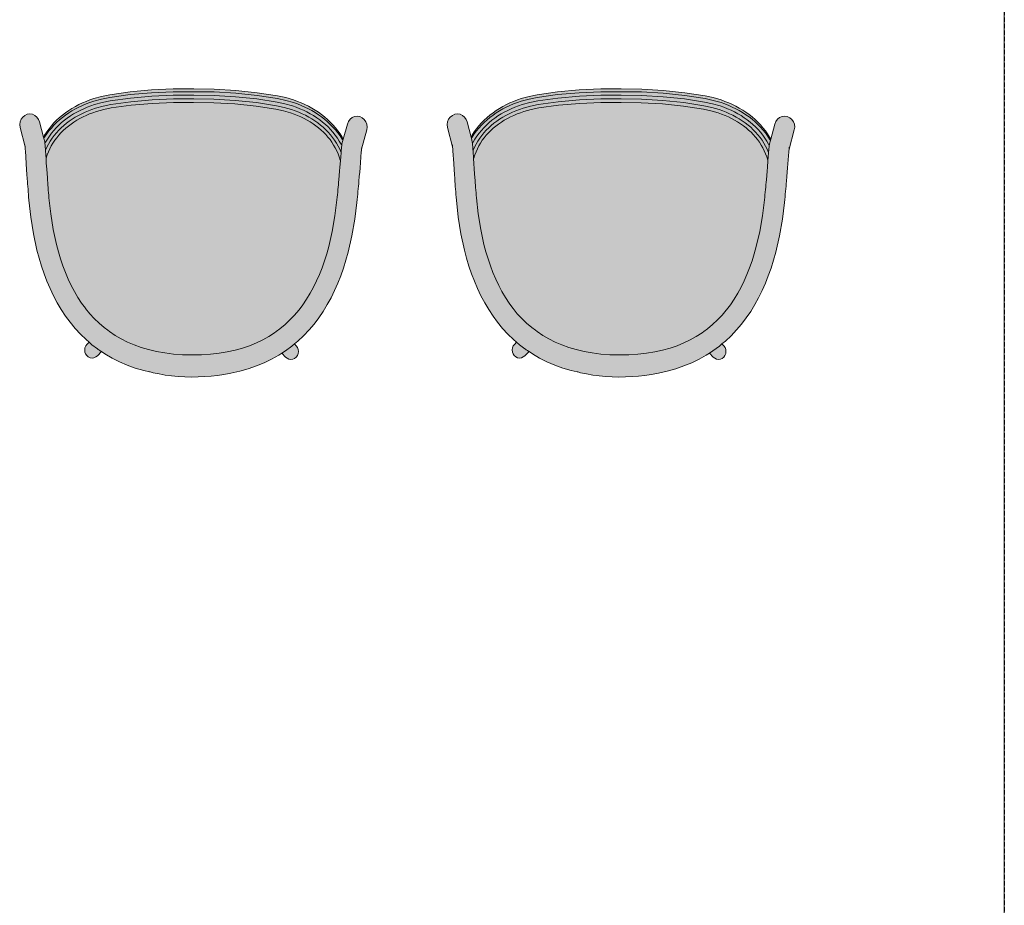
# Model space of a CAD drawing. Header units: millimetres. Extents: x 31882 to 271790, y -35693 to 24917.
# Tile 224 of 256: x 94495 to 95974, y 7569 to 8900. Entities that reach past the tile are written whole.
import ezdxf

# ---------------------------------------------------------------- set-up
doc = ezdxf.new("R2010")
doc.units = ezdxf.units.MM
doc.header["$MEASUREMENT"] = 0
doc.linetypes.add('DASHED', pattern=[19.05, 12.7, -6.35])
for name, color, linetype, lineweight in [('02_Elevation 00', 8, 'Continuous', 9), ('08_Hatch', 140, 'Continuous', 9), ('@00 Furniture', 14, 'Continuous', 15)]:
    doc.layers.add(name, color=color, linetype=linetype, lineweight=lineweight)

# ---------------------------------------------------------------- blocks, each defined once
blk = doc.blocks.new('bar chair')
at = {"layer": '08_Hatch', "true_color": 0xffffff}
h = blk.add_hatch(color=7, dxfattribs=at)
h.dxf.hatch_style = 1
h.paths.add_polyline_path([(9242.5, 11904.1), (9232.4, 11900.3), (9222.5, 11896.1), (9213, 11891.6), (9203.8, 11886.7), (9195, 11881.5), (9186.5, 11875.9), (9178.4, 11869.9), (9170.7, 11863.6), (9163.4, 11856.8), (9156.4, 11849.6), (9149.9, 11842), (9145.7, 11836.5), (9143.8, 11834), (9138.1, 11825.5), (9132.9, 11816.4), (9128.1, 11806.9), (9123.8, 11796.9), (9120, 11786.3), (9116.7, 11775.2), (9114, 11763.4), (9111.8, 11751.1), (9110.1, 11738.1), (9109.1, 11724.6), (9108.7, 11710.3), (9108.9, 11696.1), (9109.7, 11682.5), (9111.2, 11669.5), (9113.2, 11657.2), (9115.8, 11645.4), (9119, 11634.2), (9122.6, 11623.6), (9126.8, 11613.5), (9131.4, 11603.9), (9136.5, 11594.8), (9142.1, 11586.2), (9143.9, 11583.7), (9148.1, 11578.1), (9154.5, 11570.4), (9161.3, 11563.1), (9168.6, 11556.2), (9176.2, 11549.8), (9176.7, 11549.4), (9184.2, 11543.7), (9192.6, 11538), (9201.4, 11532.6), (9210.5, 11527.6), (9219.9, 11523), (9229.7, 11518.7), (9239.8, 11514.7), (9250.2, 11511), (9260.8, 11507.7), (9271.6, 11504.7), (9294.3, 11499.5), (9317.6, 11495.4), (9341.8, 11492.4), (9345.5, 11492.1), (9349.4, 11491.7), (9353.2, 11491.3), (9357, 11490.9), (9360.7, 11490.6), (9364.4, 11490.3), (9368, 11489.9), (9371.5, 11489.6), (9378.3, 11489), (9384.8, 11488.5), (9390.9, 11488), (9400.2, 11487.3), (9401.5, 11487.6), (9406.3, 11489.1), (9410.9, 11490.8), (9415.4, 11492.8), (9419.8, 11494.9), (9424, 11497.4), (9428.2, 11500), (9432.1, 11502.8), (9436, 11505.9), (9439.7, 11509.2), (9443.2, 11512.6), (9446.6, 11516.3), (9449.9, 11520.1), (9453, 11524.1), (9456, 11528.3), (9458.8, 11532.7), (9461.5, 11537.2), (9464, 11541.9), (9466.3, 11546.7), (9468.5, 11551.7), (9470.5, 11556.8), (9472.3, 11562), (9475.5, 11572.9), (9477.9, 11584.1), (9482.5, 11613.9), (9485.7, 11645.6), (9487.6, 11677.4), (9488.1, 11707.7), (9488.1, 11738), (9486.6, 11769.8), (9483.8, 11801.6), (9479.7, 11831.4), (9477.4, 11842.7), (9474.4, 11853.6), (9472.6, 11858.8), (9470.7, 11863.9), (9468.6, 11868.9), (9466.3, 11873.8), (9463.9, 11878.5), (9461.3, 11883.1), (9458.5, 11887.5), (9455.6, 11891.7), (9452.5, 11895.8), (9449.3, 11899.7), (9446, 11903.4), (9442.4, 11906.9), (9438.8, 11910.2), (9435, 11913.3), (9431.1, 11916.2), (9427, 11918.9), (9422.8, 11921.4), (9418.4, 11923.6), (9413.9, 11925.6), (9409.3, 11927.4), (9404.5, 11929), (9403.3, 11929.3), (9396.8, 11928.9), (9387.9, 11928.3), (9381.4, 11927.8), (9374.6, 11927.3), (9371, 11927.1), (9367.4, 11926.8), (9363.8, 11926.5), (9360.1, 11926.2), (9356.3, 11925.9), (9352.4, 11925.6), (9348.5, 11925.3), (9344.8, 11925), (9320.6, 11922.3), (9297.2, 11918.6), (9274.5, 11913.7), (9263.6, 11910.8), (9252.9, 11907.6)])
h.paths.add_polyline_path([(9093.5, 11807.5), (9089.1, 11795.3), (9085.4, 11782.5), (9083.3, 11773.7), (9083.1, 11772.9), (9082, 11768.5), (9080.1, 11759.6), (9078.5, 11750.3), (9077.2, 11740.7), (9076.3, 11730.9), (9075.8, 11721), (9075.5, 11711.1), (9075.6, 11701.1), (9076.1, 11691.2), (9076.8, 11681.4), (9077.9, 11671.9), (9079.4, 11662.5), (9081, 11654.3), (9081.4, 11651.8), (9084.4, 11638.5), (9088, 11625.7), (9092.2, 11613.4), (9097, 11601.7), (9102.4, 11590.5), (9108.4, 11579.9), (9111.4, 11575.2), (9114.9, 11569.8), (9122, 11560.1), (9125.2, 11556.3), (9129.6, 11551.1), (9137.6, 11542.5), (9146.2, 11534.4), (9155.1, 11526.8), (9164.5, 11519.7), (9174.2, 11513.1), (9184.3, 11507), (9194.7, 11501.3), (9205.4, 11496), (9216.4, 11491.1), (9227.7, 11486.7), (9239.2, 11482.6), (9250.9, 11478.9), (9263, 11475.6), (9287.4, 11470), (9312.5, 11465.6), (9337.9, 11462.5), (9342.2, 11462), (9346.3, 11461.6), (9350.3, 11461.2), (9354.3, 11460.9), (9358.2, 11460.5), (9362, 11460.1), (9365.8, 11459.8), (9369.5, 11459.5), (9376.6, 11458.9), (9383.4, 11458.3), (9389.7, 11457.8), (9413.7, 11455.9), (9415.3, 11455.7), (9417.6, 11455.5), (9417.6, 11455.5), (9419.6, 11455.4), (9419.9, 11455.3), (9419, 11455.4), (9418, 11455.5), (9417.7, 11455.5), (9446.9, 11447.6), (9451.1, 11447), (9455.2, 11447.5), (9459.1, 11449), (9462.5, 11451.4), (9465.1, 11454.5), (9466.7, 11458.2), (9467.3, 11462.1), (9466.8, 11466), (9465.2, 11469.7), (9462.7, 11472.8), (9459.3, 11475.3), (9455.4, 11476.8), (9432.6, 11483), (9430.7, 11483.5), (9425.8, 11484.9), (9425.5, 11484.9), (9425, 11485), (9423.3, 11485.2), (9423.2, 11485.2), (9420.8, 11485.5), (9420.1, 11485.6), (9419.3, 11485.7), (9418.2, 11485.8), (9417, 11485.9), (9415.6, 11486), (9414.1, 11486.2), (9412.6, 11486.3), (9412.6, 11486.3), (9412.4, 11486.3), (9412.2, 11486.3), (9400.2, 11487.3), (9390.9, 11488), (9384.8, 11488.5), (9378.3, 11489), (9371.5, 11489.6), (9368, 11489.9), (9364.4, 11490.3), (9360.7, 11490.6), (9357, 11490.9), (9353.2, 11491.3), (9349.4, 11491.7), (9345.5, 11492.1), (9341.8, 11492.4), (9317.6, 11495.4), (9294.3, 11499.5), (9271.6, 11504.7), (9260.8, 11507.7), (9250.2, 11511), (9239.8, 11514.7), (9229.7, 11518.7), (9219.9, 11523), (9210.5, 11527.6), (9201.4, 11532.6), (9192.6, 11538), (9184.2, 11543.7), (9176.7, 11549.4), (9176.2, 11549.8), (9168.6, 11556.2), (9161.3, 11563.1), (9154.5, 11570.4), (9148.1, 11578.1), (9143.9, 11583.7), (9142.1, 11586.2), (9136.5, 11594.8), (9131.4, 11603.9), (9126.8, 11613.5), (9122.6, 11623.6), (9119, 11634.2), (9115.8, 11645.4), (9113.2, 11657.2), (9111.2, 11669.5), (9109.7, 11682.5), (9108.9, 11696.1), (9108.7, 11710.3), (9109.1, 11724.6), (9110.1, 11738.1), (9111.8, 11751.1), (9114, 11763.4), (9116.7, 11775.2), (9120, 11786.3), (9123.8, 11796.9), (9128.1, 11806.9), (9132.9, 11816.4), (9138.1, 11825.5), (9143.8, 11834), (9145.7, 11836.5), (9149.9, 11842), (9156.4, 11849.6), (9163.4, 11856.8), (9170.7, 11863.6), (9178.4, 11869.9), (9178.9, 11870.3), (9186.5, 11875.9), (9195, 11881.5), (9203.8, 11886.7), (9213, 11891.6), (9222.5, 11896.1), (9232.4, 11900.3), (9242.5, 11904.1), (9252.9, 11907.6), (9263.6, 11910.8), (9274.5, 11913.7), (9297.2, 11918.6), (9320.6, 11922.3), (9344.8, 11925), (9348.5, 11925.3), (9352.4, 11925.6), (9356.3, 11925.9), (9360.1, 11926.2), (9363.8, 11926.5), (9367.4, 11926.8), (9371, 11927.1), (9374.6, 11927.3), (9381.4, 11927.8), (9387.9, 11928.3), (9396.8, 11928.9), (9403.3, 11929.3), (9415.3, 11930.1), (9416.4, 11930.2), (9416.4, 11930.2), (9417.2, 11930.2), (9418.7, 11930.3), (9420.1, 11930.4), (9421.3, 11930.5), (9422.4, 11930.6), (9423.3, 11930.7), (9423.9, 11930.7), (9426.4, 11931), (9428.1, 11931.2), (9428.6, 11931.3), (9428.9, 11931.3), (9433.8, 11932.6), (9435.8, 11933.1), (9458.7, 11939), (9462.6, 11940.5), (9465.9, 11942.9), (9468.5, 11946), (9470.2, 11949.6), (9470.7, 11953.6), (9470.2, 11957.5), (9468.6, 11961.1), (9466.1, 11964.3), (9462.8, 11966.7), (9458.9, 11968.3), (9454.7, 11968.8), (9450.5, 11968.3), (9421.2, 11960.8), (9421.5, 11960.8), (9423.1, 11960.9), (9423.4, 11961), (9422.5, 11960.9), (9421.2, 11960.8), (9421.2, 11960.8), (9420.2, 11960.7), (9418.8, 11960.6), (9417.2, 11960.5), (9415.5, 11960.4), (9396.2, 11959.1), (9386.9, 11958.5), (9380.1, 11958), (9373, 11957.5), (9369.3, 11957.3), (9365.5, 11957), (9361.7, 11956.7), (9357.8, 11956.4), (9353.8, 11956), (9349.7, 11955.7), (9345.7, 11955.4), (9341.4, 11955), (9315.9, 11952.2), (9290.7, 11948.2), (9266.3, 11942.9), (9254.1, 11939.7), (9242.3, 11936.2), (9230.8, 11932.3), (9219.4, 11928), (9208.4, 11923.3), (9197.6, 11918.2), (9187.1, 11912.6), (9176.9, 11906.6), (9167.1, 11900.1), (9157.7, 11893.2), (9148.6, 11885.7), (9140, 11877.8), (9131.8, 11869.3), (9127.9, 11864.7), (9124.1, 11860.3), (9117.9, 11852.2), (9117.3, 11851.3), (9116.9, 11850.8), (9116.4, 11850.1), (9115.3, 11848.5), (9113.9, 11846.4), (9113.7, 11846), (9113.7, 11846), (9110.2, 11840.8), (9104.1, 11830.2), (9098.5, 11819.1)])
h.paths.add_polyline_path([(9111.4, 11575.2), (9105.6, 11569.5), (9103.7, 11567.2), (9102.5, 11564.5), (9102.1, 11561.6), (9102.4, 11558.7), (9103.6, 11556), (9105.5, 11553.6), (9108, 11551.8), (9110.9, 11550.7), (9113.9, 11550.3), (9117.1, 11550.6), (9119.9, 11551.7), (9122.4, 11553.5), (9125.2, 11556.3), (9122, 11560.1), (9114.9, 11569.8)], flags=17)
h.paths.add_polyline_path([(9116.2, 11871.3), (9113.1, 11871), (9110.2, 11869.9), (9107.7, 11868.1), (9105.8, 11865.8), (9104.6, 11863.1), (9104.1, 11860.2), (9104.5, 11857.3), (9105.7, 11854.6), (9107.6, 11852.2), (9113.7, 11846), (9113.8, 11846.1), (9113.9, 11846.4), (9115.3, 11848.5), (9116.4, 11850.1), (9116.9, 11850.8), (9117.3, 11851.3), (9117.9, 11852.2), (9124.1, 11860.3), (9127.9, 11864.7), (9124.6, 11868), (9122.2, 11869.8), (9119.3, 11870.9)], flags=17)
h.paths.add_polyline_path([(9484.9, 11832.1), (9482.5, 11843.7), (9479.4, 11854.9), (9477.6, 11860.3), (9475.6, 11865.6), (9473.4, 11870.8), (9471.1, 11875.8), (9468.6, 11880.7), (9465.9, 11885.5), (9463, 11890.1), (9460, 11894.5), (9456.8, 11898.7), (9453.4, 11902.8), (9449.9, 11906.6), (9446.2, 11910.3), (9442.4, 11913.8), (9438.4, 11917.1), (9434.2, 11920.1), (9429.9, 11923), (9425.4, 11925.6), (9420.8, 11928), (9416.1, 11930.1), (9415.7, 11930.1), (9415.3, 11930.1), (9403.3, 11929.3), (9404.5, 11929), (9409.3, 11927.4), (9413.9, 11925.6), (9418.4, 11923.6), (9422.8, 11921.4), (9427, 11918.9), (9431.1, 11916.2), (9435, 11913.3), (9438.8, 11910.2), (9442.4, 11906.9), (9446, 11903.4), (9449.3, 11899.7), (9452.5, 11895.8), (9455.6, 11891.7), (9458.5, 11887.5), (9461.3, 11883.1), (9463.9, 11878.5), (9466.3, 11873.8), (9468.6, 11868.9), (9470.7, 11863.9), (9472.6, 11858.8), (9474.4, 11853.6), (9477.4, 11842.7), (9479.7, 11831.4), (9483.8, 11801.6), (9486.6, 11769.8), (9488.1, 11738), (9488.1, 11707.7), (9487.6, 11677.4), (9485.7, 11645.6), (9482.5, 11613.9), (9477.9, 11584.1), (9475.5, 11572.9), (9472.3, 11562), (9470.5, 11556.8), (9468.5, 11551.7), (9466.3, 11546.7), (9464, 11541.9), (9461.5, 11537.2), (9458.8, 11532.7), (9456, 11528.3), (9453, 11524.1), (9449.9, 11520.1), (9446.6, 11516.3), (9443.2, 11512.6), (9439.7, 11509.2), (9436, 11505.9), (9432.1, 11502.8), (9428.2, 11500), (9424, 11497.4), (9419.8, 11494.9), (9415.4, 11492.8), (9410.9, 11490.8), (9406.3, 11489.1), (9401.5, 11487.6), (9400.2, 11487.3), (9412.2, 11486.3), (9412.4, 11486.3), (9412.6, 11486.3), (9412.6, 11486.3), (9413, 11486.3), (9417.8, 11488.3), (9422.4, 11490.7), (9426.9, 11493.2), (9431.2, 11496), (9435.4, 11499), (9439.5, 11502.2), (9443.4, 11505.7), (9447.1, 11509.3), (9450.7, 11513.1), (9454.1, 11517.1), (9457.4, 11521.3), (9460.4, 11525.7), (9463.4, 11530.2), (9466.1, 11534.9), (9468.7, 11539.8), (9471.1, 11544.8), (9473.4, 11549.9), (9475.5, 11555.2), (9477.4, 11560.6), (9480.6, 11571.7), (9483.1, 11583.3), (9487.7, 11613.3), (9491, 11645.2), (9492.9, 11677.2), (9493.3, 11707.6), (9493.3, 11738.1), (9491.8, 11770.1), (9489, 11802.1)])
h.paths.add_polyline_path([(9490.3, 11833), (9487.9, 11844.9), (9484.7, 11856.4), (9482.8, 11862), (9480.8, 11867.5), (9478.5, 11872.8), (9476.1, 11878), (9473.5, 11883.1), (9470.7, 11888), (9467.7, 11892.8), (9464.5, 11897.4), (9461.2, 11901.8), (9457.7, 11906), (9454, 11910.1), (9450.1, 11914), (9446.1, 11917.6), (9441.9, 11921.1), (9437.5, 11924.3), (9433, 11927.3), (9428.2, 11930.1), (9426.4, 11931), (9423.9, 11930.7), (9423.3, 11930.7), (9422.4, 11930.6), (9421.3, 11930.5), (9420.1, 11930.4), (9418.7, 11930.3), (9417.2, 11930.2), (9416.7, 11930.2), (9416.4, 11930.2), (9416.1, 11930.1), (9420.8, 11928), (9425.4, 11925.6), (9429.9, 11923), (9434.2, 11920.1), (9438.4, 11917.1), (9442.4, 11913.8), (9446.2, 11910.3), (9449.9, 11906.6), (9453.4, 11902.8), (9456.8, 11898.7), (9460, 11894.5), (9463, 11890.1), (9465.9, 11885.5), (9468.6, 11880.7), (9471.1, 11875.8), (9473.4, 11870.8), (9475.6, 11865.6), (9477.6, 11860.3), (9479.4, 11854.9), (9482.5, 11843.7), (9484.9, 11832.1), (9489, 11802.1), (9491.8, 11770.1), (9493.3, 11738.1), (9493.3, 11707.6), (9492.9, 11677.2), (9491, 11645.2), (9487.7, 11613.3), (9483.1, 11583.3), (9480.6, 11571.7), (9477.4, 11560.6), (9475.5, 11555.2), (9473.4, 11549.9), (9471.1, 11544.8), (9468.7, 11539.8), (9466.1, 11534.9), (9463.4, 11530.2), (9460.4, 11525.7), (9457.4, 11521.3), (9454.1, 11517.1), (9450.7, 11513.1), (9447.1, 11509.3), (9443.4, 11505.7), (9439.5, 11502.2), (9435.4, 11499), (9431.2, 11496), (9426.9, 11493.2), (9422.4, 11490.7), (9417.8, 11488.3), (9413, 11486.3), (9413.3, 11486.2), (9413.6, 11486.2), (9414.1, 11486.2), (9415.6, 11486), (9417, 11485.9), (9418.2, 11485.8), (9419.3, 11485.7), (9420.1, 11485.6), (9420.8, 11485.5), (9423.2, 11485.2), (9425.1, 11486.2), (9429.9, 11488.9), (9434.5, 11491.8), (9438.9, 11495), (9443.2, 11498.4), (9447.3, 11502), (9451.2, 11505.8), (9454.9, 11509.8), (9458.5, 11514), (9461.9, 11518.4), (9465.1, 11522.9), (9468.2, 11527.6), (9471, 11532.5), (9473.7, 11537.5), (9476.2, 11542.7), (9478.6, 11548), (9480.7, 11553.5), (9482.7, 11559.1), (9486, 11570.5), (9488.6, 11582.4), (9493.2, 11612.7), (9496.5, 11644.8), (9498.4, 11677), (9498.9, 11707.6), (9498.8, 11738.2), (9497.4, 11770.4), (9494.5, 11802.6)])
h.paths.add_polyline_path([(9495.5, 11833.7), (9493, 11845.9), (9489.8, 11857.7), (9487.8, 11863.5), (9485.7, 11869.2), (9483.4, 11874.7), (9480.9, 11880.1), (9478.2, 11885.3), (9475.3, 11890.4), (9472.2, 11895.3), (9468.9, 11900.1), (9465.4, 11904.7), (9461.8, 11909.1), (9457.9, 11913.4), (9453.9, 11917.4), (9449.6, 11921.2), (9445.2, 11924.9), (9440.6, 11928.2), (9435.9, 11931.4), (9433.8, 11932.6), (9428.9, 11931.3), (9428.6, 11931.3), (9428.1, 11931.2), (9426.4, 11931), (9428.2, 11930.1), (9433, 11927.3), (9437.5, 11924.3), (9441.9, 11921.1), (9446.1, 11917.6), (9450.1, 11914), (9454, 11910.1), (9457.7, 11906), (9461.2, 11901.8), (9464.5, 11897.4), (9467.7, 11892.8), (9470.7, 11888), (9473.5, 11883.1), (9476.1, 11878), (9478.5, 11872.8), (9480.8, 11867.5), (9482.8, 11862), (9484.7, 11856.4), (9487.9, 11844.9), (9490.3, 11833), (9494.5, 11802.6), (9497.4, 11770.4), (9498.8, 11738.2), (9498.9, 11707.6), (9498.4, 11677), (9496.5, 11644.8), (9493.2, 11612.7), (9488.6, 11582.4), (9486, 11570.5), (9482.7, 11559.1), (9480.7, 11553.5), (9478.6, 11548), (9476.2, 11542.7), (9473.7, 11537.5), (9471, 11532.5), (9468.2, 11527.6), (9465.1, 11522.9), (9461.9, 11518.4), (9458.5, 11514), (9454.9, 11509.8), (9451.2, 11505.8), (9447.3, 11502), (9443.2, 11498.4), (9438.9, 11495), (9434.5, 11491.8), (9429.9, 11488.9), (9425.1, 11486.2), (9423.3, 11485.2), (9425, 11485), (9425.5, 11484.9), (9425.8, 11484.9), (9430.7, 11483.5), (9432.7, 11484.7), (9437.6, 11487.8), (9442.2, 11491.1), (9446.7, 11494.7), (9450.9, 11498.5), (9455, 11502.4), (9459, 11506.6), (9462.7, 11511), (9466.2, 11515.5), (9469.6, 11520.3), (9472.7, 11525.2), (9475.7, 11530.2), (9478.5, 11535.4), (9481.1, 11540.8), (9483.4, 11546.2), (9485.7, 11551.9), (9487.7, 11557.6), (9491.1, 11569.4), (9493.8, 11581.6), (9498.4, 11612.1), (9501.7, 11644.4), (9503.7, 11676.9), (9504.1, 11707.6), (9504.1, 11738.3), (9502.6, 11770.7), (9499.7, 11803.1)])
h.paths.add_polyline_path([(9499.6, 11833.7), (9497.1, 11845.9), (9493.8, 11857.7), (9491.8, 11863.5), (9489.6, 11869.1), (9487.3, 11874.7), (9484.7, 11880), (9481.9, 11885.3), (9479, 11890.4), (9475.8, 11895.3), (9472.5, 11900.1), (9468.9, 11904.7), (9465.2, 11909.1), (9461.3, 11913.4), (9457.2, 11917.4), (9452.8, 11921.2), (9448.3, 11924.8), (9443.7, 11928.2), (9438.8, 11931.4), (9435.8, 11933.1), (9433.8, 11932.6), (9435.9, 11931.4), (9440.6, 11928.2), (9445.2, 11924.9), (9449.6, 11921.2), (9453.9, 11917.4), (9457.9, 11913.4), (9461.8, 11909.1), (9465.4, 11904.7), (9468.9, 11900.1), (9472.2, 11895.3), (9475.3, 11890.4), (9478.2, 11885.3), (9480.9, 11880.1), (9483.4, 11874.7), (9485.7, 11869.2), (9487.8, 11863.5), (9489.8, 11857.7), (9493, 11845.9), (9495.5, 11833.7), (9499.7, 11803.1), (9502.6, 11770.7), (9504.1, 11738.3), (9504.1, 11707.6), (9503.7, 11676.9), (9501.7, 11644.4), (9498.4, 11612.1), (9493.8, 11581.6), (9491.1, 11569.4), (9487.7, 11557.6), (9485.7, 11551.9), (9483.4, 11546.2), (9481.1, 11540.8), (9478.5, 11535.4), (9475.7, 11530.2), (9472.7, 11525.2), (9469.6, 11520.3), (9466.2, 11515.5), (9462.7, 11511), (9459, 11506.6), (9455, 11502.4), (9450.9, 11498.5), (9446.7, 11494.7), (9442.2, 11491.1), (9437.6, 11487.8), (9432.7, 11484.7), (9430.7, 11483.5), (9432.6, 11483), (9435.7, 11484.7), (9440.6, 11487.8), (9445.3, 11491.1), (9449.9, 11494.7), (9454.2, 11498.4), (9458.4, 11502.4), (9462.4, 11506.6), (9466.2, 11511), (9469.8, 11515.5), (9473.2, 11520.2), (9476.4, 11525.1), (9479.5, 11530.2), (9482.3, 11535.4), (9484.9, 11540.7), (9487.4, 11546.2), (9489.6, 11551.8), (9491.7, 11557.6), (9495.2, 11569.3), (9497.9, 11581.5), (9502.6, 11612.1), (9506, 11644.4), (9508, 11676.8), (9508.5, 11707.5), (9508.4, 11738.2), (9506.9, 11770.7), (9504, 11803.1)])
at = {"layer": '@00 Furniture'}
for p, q in [((9421.2, 11960.8, 0), (9450.5, 11968.3, 0)), ((9450.5, 11968.3, 0), (9454.7, 11968.8, 0)), ((9454.7, 11968.8, 0), (9458.9, 11968.3, 0)), ((9462.8, 11966.7, 0), (9458.9, 11968.3, 0)), ((9466.1, 11964.3, 0), (9462.8, 11966.7, 0)), ((9468.6, 11961.1, 0), (9466.1, 11964.3, 0)), ((9290.7, 11948.2, 0), (9266.3, 11942.9, 0)), ((9315.9, 11952.2, 0), (9290.7, 11948.2, 0)), ((9341.4, 11955, 0), (9315.9, 11952.2, 0)), ((9345.7, 11955.4, 0), (9341.4, 11955, 0)), ((9349.7, 11955.7, 0), (9345.7, 11955.4, 0)), ((9353.8, 11956, 0), (9349.7, 11955.7, 0)), ((9357.8, 11956.4, 0), (9353.8, 11956, 0)), ((9361.7, 11956.7, 0), (9357.8, 11956.4, 0)), ((9365.5, 11957, 0), (9361.7, 11956.7, 0)), ((9369.3, 11957.3, 0), (9365.5, 11957, 0)), ((9373, 11957.5, 0), (9369.3, 11957.3, 0)), ((9373, 11957.5, 0), (9380.1, 11958, 0)), ((9380.1, 11958, 0), (9386.9, 11958.5, 0)), ((9396.2, 11959.1, 0), (9386.9, 11958.5, 0)), ((9415.5, 11960.4, 0), (9396.2, 11959.1, 0)), ((9417.2, 11960.5, 0), (9415.5, 11960.4, 0)), ((9418.8, 11960.6, 0), (9417.2, 11960.5, 0)), ((9420.2, 11960.7, 0), (9418.8, 11960.6, 0)), ((9421.2, 11960.8, 0), (9420.2, 11960.7, 0)), ((9421.5, 11960.8, 0), (9421.2, 11960.8, 0)), ((9422.5, 11960.9, 0), (9421.5, 11960.8, 0)), ((9423.4, 11961, 0), (9422.5, 11960.9, 0)), ((9424.1, 11961, 0), (9423.4, 11961, 0)), ((9468.5, 11946, 0), (9470.2, 11949.6, 0)), ((9470.2, 11957.5, 0), (9468.6, 11961.1, 0)), ((9470.7, 11953.6, 0), (9470.2, 11957.5, 0)), ((9470.2, 11949.6, 0), (9470.7, 11953.6, 0)), ((9230.8, 11932.3, 0), (9219.4, 11928, 0)), ((9242.3, 11936.2, 0), (9230.8, 11932.3, 0)), ((9254.1, 11939.7, 0), (9242.3, 11936.2, 0)), ((9266.3, 11942.9, 0), (9254.1, 11939.7, 0)), ((9433.8, 11932.6, 0), (9428.9, 11931.3, 0)), ((9435.8, 11933.1, 0), (9433.8, 11932.6, 0)), ((9433.8, 11932.6, 0), (9435.9, 11931.4, 0)), ((9458.7, 11939, 0), (9435.8, 11933.1, 0)), ((9435.8, 11933.1, 0), (9438.8, 11931.4, 0)), ((9458.7, 11939, 0), (9462.6, 11940.5, 0)), ((9462.6, 11940.5, 0), (9465.9, 11942.9, 0)), ((9465.9, 11942.9, 0), (9468.5, 11946, 0)), ((9197.6, 11918.2, 0), (9187.1, 11912.6, 0)), ((9208.4, 11923.3, 0), (9197.6, 11918.2, 0)), ((9219.4, 11928, 0), (9208.4, 11923.3, 0)), ((9274.5, 11913.7, 0), (9297.2, 11918.6, 0)), ((9297.2, 11918.6, 0), (9320.6, 11922.3, 0)), ((9320.6, 11922.3, 0), (9344.8, 11925, 0)), ((9344.8, 11925, 0), (9348.5, 11925.3, 0)), ((9348.5, 11925.3, 0), (9352.4, 11925.6, 0)), ((9352.4, 11925.6, 0), (9356.3, 11925.9, 0)), ((9356.3, 11925.9, 0), (9360.1, 11926.2, 0)), ((9360.1, 11926.2, 0), (9363.8, 11926.5, 0)), ((9363.8, 11926.5, 0), (9367.4, 11926.8, 0)), ((9367.4, 11926.8, 0), (9371, 11927.1, 0)), ((9371, 11927.1, 0), (9374.6, 11927.3, 0)), ((9374.6, 11927.3, 0), (9381.4, 11927.8, 0)), ((9381.4, 11927.8, 0), (9387.9, 11928.3, 0)), ((9396.8, 11928.9, 0), (9387.9, 11928.3, 0)), ((9403.3, 11929.3, 0), (9396.8, 11928.9, 0)), ((9415.3, 11930.1, 0), (9403.3, 11929.3, 0)), ((9403.3, 11929.3, 0), (9404.5, 11929, 0)), ((9404.5, 11929, 0), (9409.3, 11927.4, 0)), ((9409.3, 11927.4, 0), (9413.9, 11925.6, 0)), ((9413.9, 11925.6, 0), (9418.4, 11923.6, 0)), ((9415.3, 11930.1, 0), (9415.7, 11930.1, 0)), ((9415.7, 11930.1, 0), (9416.1, 11930.1, 0)), ((9416.1, 11930.1, 0), (9416.4, 11930.2, 0)), ((9416.1, 11930.1, 0), (9420.8, 11928, 0)), ((9416.4, 11930.2, 0), (9416.7, 11930.2, 0)), ((9416.7, 11930.2, 0), (9417.2, 11930.2, 0)), ((9417.2, 11930.2, 0), (9418.7, 11930.3, 0)), ((9418.4, 11923.6, 0), (9422.8, 11921.4, 0)), ((9418.7, 11930.3, 0), (9420.1, 11930.4, 0)), ((9420.1, 11930.4, 0), (9421.3, 11930.5, 0)), ((9420.8, 11928, 0), (9425.4, 11925.6, 0)), ((9421.3, 11930.5, 0), (9422.4, 11930.6, 0)), ((9422.4, 11930.6, 0), (9423.3, 11930.7, 0)), ((9422.8, 11921.4, 0), (9427, 11918.9, 0)), ((9423.3, 11930.7, 0), (9423.9, 11930.7, 0)), ((9423.9, 11930.7, 0), (9426.4, 11931, 0)), ((9425.4, 11925.6, 0), (9429.9, 11923, 0)), ((9426.4, 11931, 0), (9428.1, 11931.2, 0)), ((9428.2, 11930.1, 0), (9426.4, 11931, 0)), ((9427, 11918.9, 0), (9431.1, 11916.2, 0)), ((9428.6, 11931.3, 0), (9428.1, 11931.2, 0)), ((9433, 11927.3, 0), (9428.2, 11930.1, 0)), ((9428.9, 11931.3, 0), (9428.6, 11931.3, 0)), ((9429.9, 11923, 0), (9434.2, 11920.1, 0)), ((9437.5, 11924.3, 0), (9433, 11927.3, 0)), ((9434.2, 11920.1, 0), (9438.4, 11917.1, 0)), ((9435.9, 11931.4, 0), (9440.6, 11928.2, 0)), ((9441.9, 11921.1, 0), (9437.5, 11924.3, 0)), ((9438.8, 11931.4, 0), (9443.7, 11928.2, 0)), ((9440.6, 11928.2, 0), (9445.2, 11924.9, 0)), ((9446.1, 11917.6, 0), (9441.9, 11921.1, 0)), ((9443.7, 11928.2, 0), (9448.3, 11924.8, 0)), ((9445.2, 11924.9, 0), (9449.6, 11921.2, 0)), ((9450.1, 11914, 0), (9446.1, 11917.6, 0)), ((9448.3, 11924.8, 0), (9452.8, 11921.2, 0)), ((9449.6, 11921.2, 0), (9453.9, 11917.4, 0)), ((9452.8, 11921.2, 0), (9457.2, 11917.4, 0)), ((9176.9, 11906.6, 0), (9167.1, 11900.1, 0)), ((9187.1, 11912.6, 0), (9176.9, 11906.6, 0)), ((9232.4, 11900.3, 0), (9242.5, 11904.1, 0)), ((9242.5, 11904.1, 0), (9252.9, 11907.6, 0)), ((9252.9, 11907.6, 0), (9263.6, 11910.8, 0)), ((9263.6, 11910.8, 0), (9274.5, 11913.7, 0)), ((9431.1, 11916.2, 0), (9435, 11913.3, 0)), ((9435, 11913.3, 0), (9438.8, 11910.2, 0)), ((9438.4, 11917.1, 0), (9442.4, 11913.8, 0)), ((9438.8, 11910.2, 0), (9442.4, 11906.9, 0)), ((9442.4, 11913.8, 0), (9446.2, 11910.3, 0)), ((9442.4, 11906.9, 0), (9446, 11903.4, 0)), ((9446, 11903.4, 0), (9449.3, 11899.7, 0)), ((9446.2, 11910.3, 0), (9449.9, 11906.6, 0)), ((9449.9, 11906.6, 0), (9453.4, 11902.8, 0)), ((9454, 11910.1, 0), (9450.1, 11914, 0)), ((9453.4, 11902.8, 0), (9456.8, 11898.7, 0)), ((9453.9, 11917.4, 0), (9457.9, 11913.4, 0)), ((9457.7, 11906, 0), (9454, 11910.1, 0)), ((9457.2, 11917.4, 0), (9461.3, 11913.4, 0)), ((9461.2, 11901.8, 0), (9457.7, 11906, 0)), ((9457.9, 11913.4, 0), (9461.8, 11909.1, 0)), ((9461.3, 11913.4, 0), (9465.2, 11909.1, 0)), ((9461.8, 11909.1, 0), (9465.4, 11904.7, 0)), ((9465.2, 11909.1, 0), (9468.9, 11904.7, 0)), ((9465.4, 11904.7, 0), (9468.9, 11900.1, 0)), ((9468.9, 11904.7, 0), (9472.5, 11900.1, 0)), ((9157.7, 11893.2, 0), (9148.6, 11885.7, 0)), ((9167.1, 11900.1, 0), (9157.7, 11893.2, 0)), ((9203.8, 11886.7, 0), (9213, 11891.6, 0)), ((9213, 11891.6, 0), (9222.5, 11896.1, 0)), ((9222.5, 11896.1, 0), (9232.4, 11900.3, 0)), ((9449.3, 11899.7, 0), (9452.5, 11895.8, 0)), ((9452.5, 11895.8, 0), (9455.6, 11891.7, 0)), ((9455.6, 11891.7, 0), (9458.5, 11887.5, 0)), ((9456.8, 11898.7, 0), (9460, 11894.5, 0)), ((9460, 11894.5, 0), (9463, 11890.1, 0)), ((9464.5, 11897.4, 0), (9461.2, 11901.8, 0)), ((9463, 11890.1, 0), (9465.9, 11885.5, 0)), ((9467.7, 11892.8, 0), (9464.5, 11897.4, 0)), ((9470.7, 11888, 0), (9467.7, 11892.8, 0)), ((9468.9, 11900.1, 0), (9472.2, 11895.3, 0)), ((9473.5, 11883.1, 0), (9470.7, 11888, 0)), ((9472.2, 11895.3, 0), (9475.3, 11890.4, 0)), ((9472.5, 11900.1, 0), (9475.8, 11895.3, 0)), ((9475.3, 11890.4, 0), (9478.2, 11885.3, 0)), ((9475.8, 11895.3, 0), (9479, 11890.4, 0)), ((9479, 11890.4, 0), (9481.9, 11885.3, 0)), ((9140, 11877.8, 0), (9131.8, 11869.3, 0)), ((9148.6, 11885.7, 0), (9140, 11877.8, 0)), ((9178.9, 11870.3, 0), (9186.5, 11875.9, 0)), ((9186.5, 11875.9, 0), (9195, 11881.5, 0)), ((9195, 11881.5, 0), (9203.8, 11886.7, 0)), ((9458.5, 11887.5, 0), (9461.3, 11883.1, 0)), ((9461.3, 11883.1, 0), (9463.9, 11878.5, 0)), ((9463.9, 11878.5, 0), (9466.3, 11873.8, 0)), ((9465.9, 11885.5, 0), (9468.6, 11880.7, 0)), ((9466.3, 11873.8, 0), (9468.6, 11868.9, 0)), ((9468.6, 11880.7, 0), (9471.1, 11875.8, 0)), ((9471.1, 11875.8, 0), (9473.4, 11870.8, 0)), ((9476.1, 11878, 0), (9473.5, 11883.1, 0)), ((9478.5, 11872.8, 0), (9476.1, 11878, 0)), ((9478.2, 11885.3, 0), (9480.9, 11880.1, 0)), ((9480.9, 11880.1, 0), (9483.4, 11874.7, 0)), ((9481.9, 11885.3, 0), (9484.7, 11880, 0)), ((9483.4, 11874.7, 0), (9485.7, 11869.2, 0)), ((9484.7, 11880, 0), (9487.3, 11874.7, 0)), ((9487.3, 11874.7, 0), (9489.6, 11869.1, 0)), ((9104.6, 11863.1, 0), (9104.1, 11860.2, 0)), ((9104.1, 11860.2, 0), (9104.5, 11857.3, 0)), ((9105.8, 11865.8, 0), (9104.6, 11863.1, 0)), ((9107.7, 11868.1, 0), (9105.8, 11865.8, 0)), ((9110.2, 11869.9, 0), (9107.7, 11868.1, 0)), ((9113.1, 11871, 0), (9110.2, 11869.9, 0)), ((9113.1, 11871, 0), (9116.2, 11871.3, 0)), ((9116.2, 11871.3, 0), (9119.3, 11870.9, 0)), ((9124.1, 11860.3, 0), (9117.9, 11852.2, 0)), ((9122.2, 11869.8, 0), (9119.3, 11870.9, 0)), ((9124.6, 11868, 0), (9122.2, 11869.8, 0)), ((9127.9, 11864.7, 0), (9124.1, 11860.3, 0)), ((9124.6, 11868, 0), (9127.9, 11864.7, 0)), ((9131.8, 11869.3, 0), (9127.9, 11864.7, 0)), ((9163.4, 11856.8, 0), (9170.7, 11863.6, 0)), ((9170.7, 11863.6, 0), (9178.4, 11869.9, 0)), ((9178.4, 11869.9, 0), (9178.9, 11870.3, 0)), ((9468.6, 11868.9, 0), (9470.7, 11863.9, 0)), ((9470.7, 11863.9, 0), (9472.6, 11858.8, 0)), ((9472.6, 11858.8, 0), (9474.4, 11853.6, 0)), ((9473.4, 11870.8, 0), (9475.6, 11865.6, 0)), ((9475.6, 11865.6, 0), (9477.6, 11860.3, 0)), ((9477.6, 11860.3, 0), (9479.4, 11854.9, 0)), ((9480.8, 11867.5, 0), (9478.5, 11872.8, 0)), ((9482.8, 11862, 0), (9480.8, 11867.5, 0)), ((9484.7, 11856.4, 0), (9482.8, 11862, 0)), ((9485.7, 11869.2, 0), (9487.8, 11863.5, 0)), ((9487.8, 11863.5, 0), (9489.8, 11857.7, 0)), ((9489.6, 11869.1, 0), (9491.8, 11863.5, 0)), ((9491.8, 11863.5, 0), (9493.8, 11857.7, 0)), ((9104.5, 11857.3, 0), (9105.7, 11854.6, 0)), ((9105.7, 11854.6, 0), (9107.6, 11852.2, 0)), ((9113.7, 11846, 0), (9107.6, 11852.2, 0)), ((9113.7, 11846, 0), (9110.2, 11840.8, 0)), ((9113.8, 11846.1, 0), (9113.7, 11846, 0)), ((9113.8, 11846.1, 0), (9113.9, 11846.4, 0)), ((9113.9, 11846.4, 0), (9115.3, 11848.5, 0)), ((9115.3, 11848.5, 0), (9116.4, 11850.1, 0)), ((9116.9, 11850.8, 0), (9116.4, 11850.1, 0)), ((9117.3, 11851.3, 0), (9116.9, 11850.8, 0)), ((9117.3, 11851.3, 0), (9117.9, 11852.2, 0)), ((9117.9, 11852.2, 0), (9118.2, 11852.8, 0)), ((9149.9, 11842, 0), (9156.4, 11849.6, 0)), ((9156.4, 11849.6, 0), (9163.4, 11856.8, 0)), ((9474.4, 11853.6, 0), (9477.4, 11842.7, 0)), ((9479.4, 11854.9, 0), (9482.5, 11843.7, 0)), ((9482.5, 11843.7, 0), (9484.9, 11832.1, 0)), ((9487.9, 11844.9, 0), (9484.7, 11856.4, 0)), ((9490.3, 11833, 0), (9487.9, 11844.9, 0)), ((9489.8, 11857.7, 0), (9493, 11845.9, 0)), ((9493, 11845.9, 0), (9495.5, 11833.7, 0)), ((9493.8, 11857.7, 0), (9497.1, 11845.9, 0)), ((9497.1, 11845.9, 0), (9499.6, 11833.7, 0)), ((9104.1, 11830.2, 0), (9098.5, 11819.1, 0)), ((9110.2, 11840.8, 0), (9104.1, 11830.2, 0)), ((9138.1, 11825.5, 0), (9143.8, 11834, 0)), ((9143.8, 11834, 0), (9145.7, 11836.5, 0)), ((9145.7, 11836.5, 0), (9149.9, 11842, 0)), ((9477.4, 11842.7, 0), (9479.7, 11831.4, 0)), ((9479.7, 11831.4, 0), (9483.8, 11801.6, 0)), ((9484.9, 11832.1, 0), (9489, 11802.1, 0)), ((9494.5, 11802.6, 0), (9490.3, 11833, 0)), ((9495.5, 11833.7, 0), (9499.7, 11803.1, 0)), ((9499.6, 11833.7, 0), (9504, 11803.1, 0)), ((9098.5, 11819.1, 0), (9093.5, 11807.5, 0)), ((9128.1, 11806.9, 0), (9132.9, 11816.4, 0)), ((9132.9, 11816.4, 0), (9138.1, 11825.5, 0)), ((9093.5, 11807.5, 0), (9089.1, 11795.3, 0)), ((9123.8, 11796.9, 0), (9128.1, 11806.9, 0)), ((9483.8, 11801.6, 0), (9486.6, 11769.8, 0)), ((9489, 11802.1, 0), (9491.8, 11770.1, 0)), ((9497.4, 11770.4, 0), (9494.5, 11802.6, 0)), ((9499.7, 11803.1, 0), (9502.6, 11770.7, 0)), ((9504, 11803.1, 0), (9506.9, 11770.7, 0)), ((9089.1, 11795.3, 0), (9085.4, 11782.5, 0)), ((9116.7, 11775.2, 0), (9120, 11786.3, 0)), ((9120, 11786.3, 0), (9123.8, 11796.9, 0)), ((9082, 11768.5, 0), (9083.1, 11772.9, 0)), ((9083.1, 11772.9, 0), (9083.3, 11773.7, 0)), ((9085.4, 11782.5, 0), (9083.3, 11773.7, 0)), ((9114, 11763.4, 0), (9116.7, 11775.2, 0)), ((9486.6, 11769.8, 0), (9488.1, 11738, 0)), ((9491.8, 11770.1, 0), (9493.3, 11738.1, 0)), ((9498.8, 11738.2, 0), (9497.4, 11770.4, 0)), ((9502.6, 11770.7, 0), (9504.1, 11738.3, 0)), ((9506.9, 11770.7, 0), (9508.4, 11738.2, 0)), ((9078.5, 11750.3, 0), (9080.1, 11759.6, 0)), ((9080.1, 11759.6, 0), (9082, 11768.5, 0)), ((9111.8, 11751.1, 0), (9114, 11763.4, 0)), ((9076.3, 11730.9, 0), (9077.2, 11740.7, 0)), ((9077.2, 11740.7, 0), (9078.5, 11750.3, 0)), ((9110.1, 11738.1, 0), (9111.8, 11751.1, 0)), ((9075.8, 11721, 0), (9076.3, 11730.9, 0)), ((9109.1, 11724.6, 0), (9110.1, 11738.1, 0)), ((9488.1, 11738, 0), (9488.1, 11707.7, 0)), ((9493.3, 11738.1, 0), (9493.3, 11707.6, 0)), ((9498.9, 11707.6, 0), (9498.8, 11738.2, 0)), ((9504.1, 11738.3, 0), (9504.1, 11707.6, 0)), ((9508.4, 11738.2, 0), (9508.5, 11707.5, 0)), ((9075.5, 11711.1, 0), (9075.8, 11721, 0)), ((9075.6, 11701.1, 0), (9075.5, 11711.1, 0)), ((9108.7, 11710.3, 0), (9109.1, 11724.6, 0)), ((9076.1, 11691.2, 0), (9075.6, 11701.1, 0)), ((9108.9, 11696.1, 0), (9108.7, 11710.3, 0)), ((9109.7, 11682.5, 0), (9108.9, 11696.1, 0)), ((9488.1, 11707.7, 0), (9487.6, 11677.4, 0)), ((9493.3, 11707.6, 0), (9492.9, 11677.2, 0)), ((9498.4, 11677, 0), (9498.9, 11707.6, 0)), ((9504.1, 11707.6, 0), (9503.7, 11676.9, 0)), ((9508.5, 11707.5, 0), (9508, 11676.8, 0)), ((9076.8, 11681.4, 0), (9076.1, 11691.2, 0)), ((9077.9, 11671.9, 0), (9076.8, 11681.4, 0)), ((9111.2, 11669.5, 0), (9109.7, 11682.5, 0)), ((9079.4, 11662.5, 0), (9077.9, 11671.9, 0)), ((9113.2, 11657.2, 0), (9111.2, 11669.5, 0)), ((9487.6, 11677.4, 0), (9485.7, 11645.6, 0)), ((9492.9, 11677.2, 0), (9491, 11645.2, 0)), ((9496.5, 11644.8, 0), (9498.4, 11677, 0)), ((9503.7, 11676.9, 0), (9501.7, 11644.4, 0)), ((9508, 11676.8, 0), (9506, 11644.4, 0)), ((9081, 11654.3, 0), (9079.4, 11662.5, 0)), ((9081, 11654.3, 0), (9081.4, 11651.8, 0)), ((9081.4, 11651.8, 0), (9084.4, 11638.5, 0)), ((9115.8, 11645.4, 0), (9113.2, 11657.2, 0)), ((9084.4, 11638.5, 0), (9088, 11625.7, 0)), ((9119, 11634.2, 0), (9115.8, 11645.4, 0)), ((9485.7, 11645.6, 0), (9482.5, 11613.9, 0)), ((9491, 11645.2, 0), (9487.7, 11613.3, 0)), ((9493.2, 11612.7, 0), (9496.5, 11644.8, 0)), ((9501.7, 11644.4, 0), (9498.4, 11612.1, 0)), ((9506, 11644.4, 0), (9502.6, 11612.1, 0)), ((9088, 11625.7, 0), (9092.2, 11613.4, 0)), ((9122.6, 11623.6, 0), (9119, 11634.2, 0)), ((9126.8, 11613.5, 0), (9122.6, 11623.6, 0)), ((9092.2, 11613.4, 0), (9097, 11601.7, 0)), ((9131.4, 11603.9, 0), (9126.8, 11613.5, 0)), ((9482.5, 11613.9, 0), (9477.9, 11584.1, 0)), ((9487.7, 11613.3, 0), (9483.1, 11583.3, 0)), ((9488.6, 11582.4, 0), (9493.2, 11612.7, 0)), ((9498.4, 11612.1, 0), (9493.8, 11581.6, 0)), ((9502.6, 11612.1, 0), (9497.9, 11581.5, 0)), ((9097, 11601.7, 0), (9102.4, 11590.5, 0)), ((9136.5, 11594.8, 0), (9131.4, 11603.9, 0)), ((9142.1, 11586.2, 0), (9136.5, 11594.8, 0)), ((9102.4, 11590.5, 0), (9108.4, 11579.9, 0)), ((9108.4, 11579.9, 0), (9111.4, 11575.2, 0)), ((9143.9, 11583.7, 0), (9142.1, 11586.2, 0)), ((9148.1, 11578.1, 0), (9143.9, 11583.7, 0)), ((9154.5, 11570.4, 0), (9148.1, 11578.1, 0)), ((9477.9, 11584.1, 0), (9475.5, 11572.9, 0)), ((9483.1, 11583.3, 0), (9480.6, 11571.7, 0)), ((9486, 11570.5, 0), (9488.6, 11582.4, 0)), ((9493.8, 11581.6, 0), (9491.1, 11569.4, 0)), ((9497.9, 11581.5, 0), (9495.2, 11569.3, 0)), ((9102.5, 11564.5, 0), (9102.1, 11561.6, 0)), ((9103.7, 11567.2, 0), (9102.5, 11564.5, 0)), ((9105.6, 11569.5, 0), (9103.7, 11567.2, 0)), ((9105.6, 11569.5, 0), (9111.4, 11575.2, 0)), ((9111.4, 11575.2, 0), (9114.9, 11569.8, 0)), ((9114.9, 11569.8, 0), (9122, 11560.1, 0)), ((9161.3, 11563.1, 0), (9154.5, 11570.4, 0)), ((9168.6, 11556.2, 0), (9161.3, 11563.1, 0)), ((9475.5, 11572.9, 0), (9472.3, 11562, 0)), ((9480.6, 11571.7, 0), (9477.4, 11560.6, 0)), ((9482.7, 11559.1, 0), (9486, 11570.5, 0)), ((9491.1, 11569.4, 0), (9487.7, 11557.6, 0)), ((9495.2, 11569.3, 0), (9491.7, 11557.6, 0)), ((9102.1, 11561.6, 0), (9102.4, 11558.7, 0)), ((9102.4, 11558.7, 0), (9103.6, 11556, 0)), ((9103.6, 11556, 0), (9105.5, 11553.6, 0)), ((9105.5, 11553.6, 0), (9108, 11551.8, 0)), ((9110.9, 11550.7, 0), (9108, 11551.8, 0)), ((9113.9, 11550.3, 0), (9110.9, 11550.7, 0)), ((9117.1, 11550.6, 0), (9113.9, 11550.3, 0)), ((9117.1, 11550.6, 0), (9119.9, 11551.7, 0)), ((9119.9, 11551.7, 0), (9122.4, 11553.5, 0)), ((9122, 11560.1, 0), (9125.2, 11556.3, 0)), ((9125.2, 11556.3, 0), (9122.4, 11553.5, 0)), ((9125.2, 11556.3, 0), (9129.6, 11551.1, 0)), ((9129.6, 11551.1, 0), (9137.6, 11542.5, 0)), ((9176.2, 11549.8, 0), (9168.6, 11556.2, 0)), ((9176.7, 11549.4, 0), (9176.2, 11549.8, 0)), ((9184.2, 11543.7, 0), (9176.7, 11549.4, 0)), ((9468.5, 11551.7, 0), (9466.3, 11546.7, 0)), ((9470.5, 11556.8, 0), (9468.5, 11551.7, 0)), ((9472.3, 11562, 0), (9470.5, 11556.8, 0)), ((9473.4, 11549.9, 0), (9471.1, 11544.8, 0)), ((9475.5, 11555.2, 0), (9473.4, 11549.9, 0)), ((9477.4, 11560.6, 0), (9475.5, 11555.2, 0)), ((9476.2, 11542.7, 0), (9478.6, 11548, 0)), ((9478.6, 11548, 0), (9480.7, 11553.5, 0)), ((9480.7, 11553.5, 0), (9482.7, 11559.1, 0)), ((9485.7, 11551.9, 0), (9483.4, 11546.2, 0)), ((9487.7, 11557.6, 0), (9485.7, 11551.9, 0)), ((9489.6, 11551.8, 0), (9487.4, 11546.2, 0)), ((9491.7, 11557.6, 0), (9489.6, 11551.8, 0)), ((9137.6, 11542.5, 0), (9146.2, 11534.4, 0)), ((9146.2, 11534.4, 0), (9155.1, 11526.8, 0)), ((9192.6, 11538, 0), (9184.2, 11543.7, 0)), ((9201.4, 11532.6, 0), (9192.6, 11538, 0)), ((9461.5, 11537.2, 0), (9458.8, 11532.7, 0)), ((9464, 11541.9, 0), (9461.5, 11537.2, 0)), ((9466.1, 11534.9, 0), (9463.4, 11530.2, 0)), ((9466.3, 11546.7, 0), (9464, 11541.9, 0)), ((9468.7, 11539.8, 0), (9466.1, 11534.9, 0)), ((9471.1, 11544.8, 0), (9468.7, 11539.8, 0)), ((9471, 11532.5, 0), (9473.7, 11537.5, 0)), ((9473.7, 11537.5, 0), (9476.2, 11542.7, 0)), ((9478.5, 11535.4, 0), (9475.7, 11530.2, 0)), ((9481.1, 11540.8, 0), (9478.5, 11535.4, 0)), ((9482.3, 11535.4, 0), (9479.5, 11530.2, 0)), ((9483.4, 11546.2, 0), (9481.1, 11540.8, 0)), ((9484.9, 11540.7, 0), (9482.3, 11535.4, 0)), ((9487.4, 11546.2, 0), (9484.9, 11540.7, 0)), ((9155.1, 11526.8, 0), (9164.5, 11519.7, 0)), ((9164.5, 11519.7, 0), (9174.2, 11513.1, 0)), ((9210.5, 11527.6, 0), (9201.4, 11532.6, 0)), ((9219.9, 11523, 0), (9210.5, 11527.6, 0)), ((9229.7, 11518.7, 0), (9219.9, 11523, 0)), ((9239.8, 11514.7, 0), (9229.7, 11518.7, 0)), ((9449.9, 11520.1, 0), (9446.6, 11516.3, 0)), ((9453, 11524.1, 0), (9449.9, 11520.1, 0)), ((9456, 11528.3, 0), (9453, 11524.1, 0)), ((9457.4, 11521.3, 0), (9454.1, 11517.1, 0)), ((9458.8, 11532.7, 0), (9456, 11528.3, 0)), ((9460.4, 11525.7, 0), (9457.4, 11521.3, 0)), ((9458.5, 11514, 0), (9461.9, 11518.4, 0)), ((9463.4, 11530.2, 0), (9460.4, 11525.7, 0)), ((9461.9, 11518.4, 0), (9465.1, 11522.9, 0)), ((9465.1, 11522.9, 0), (9468.2, 11527.6, 0)), ((9469.6, 11520.3, 0), (9466.2, 11515.5, 0)), ((9468.2, 11527.6, 0), (9471, 11532.5, 0)), ((9472.7, 11525.2, 0), (9469.6, 11520.3, 0)), ((9473.2, 11520.2, 0), (9469.8, 11515.5, 0)), ((9475.7, 11530.2, 0), (9472.7, 11525.2, 0)), ((9476.4, 11525.1, 0), (9473.2, 11520.2, 0)), ((9479.5, 11530.2, 0), (9476.4, 11525.1, 0)), ((9174.2, 11513.1, 0), (9184.3, 11507, 0)), ((9184.3, 11507, 0), (9194.7, 11501.3, 0)), ((9250.2, 11511, 0), (9239.8, 11514.7, 0)), ((9260.8, 11507.7, 0), (9250.2, 11511, 0)), ((9271.6, 11504.7, 0), (9260.8, 11507.7, 0)), ((9294.3, 11499.5, 0), (9271.6, 11504.7, 0)), ((9436, 11505.9, 0), (9432.1, 11502.8, 0)), ((9439.7, 11509.2, 0), (9436, 11505.9, 0)), ((9443.4, 11505.7, 0), (9439.5, 11502.2, 0)), ((9443.2, 11512.6, 0), (9439.7, 11509.2, 0)), ((9446.6, 11516.3, 0), (9443.2, 11512.6, 0)), ((9447.1, 11509.3, 0), (9443.4, 11505.7, 0)), ((9450.7, 11513.1, 0), (9447.1, 11509.3, 0)), ((9447.3, 11502, 0), (9451.2, 11505.8, 0)), ((9454.1, 11517.1, 0), (9450.7, 11513.1, 0)), ((9451.2, 11505.8, 0), (9454.9, 11509.8, 0)), ((9454.9, 11509.8, 0), (9458.5, 11514, 0)), ((9459, 11506.6, 0), (9455, 11502.4, 0)), ((9462.4, 11506.6, 0), (9458.4, 11502.4, 0)), ((9462.7, 11511, 0), (9459, 11506.6, 0)), ((9466.2, 11511, 0), (9462.4, 11506.6, 0)), ((9466.2, 11515.5, 0), (9462.7, 11511, 0)), ((9469.8, 11515.5, 0), (9466.2, 11511, 0)), ((9194.7, 11501.3, 0), (9205.4, 11496, 0)), ((9205.4, 11496, 0), (9216.4, 11491.1, 0)), ((9216.4, 11491.1, 0), (9227.7, 11486.7, 0)), ((9317.6, 11495.4, 0), (9294.3, 11499.5, 0)), ((9341.8, 11492.4, 0), (9317.6, 11495.4, 0)), ((9345.5, 11492.1, 0), (9341.8, 11492.4, 0)), ((9349.4, 11491.7, 0), (9345.5, 11492.1, 0)), ((9353.2, 11491.3, 0), (9349.4, 11491.7, 0)), ((9357, 11490.9, 0), (9353.2, 11491.3, 0)), ((9360.7, 11490.6, 0), (9357, 11490.9, 0)), ((9364.4, 11490.3, 0), (9360.7, 11490.6, 0)), ((9368, 11489.9, 0), (9364.4, 11490.3, 0)), ((9371.5, 11489.6, 0), (9368, 11489.9, 0)), ((9378.3, 11489, 0), (9371.5, 11489.6, 0)), ((9384.8, 11488.5, 0), (9378.3, 11489, 0)), ((9406.3, 11489.1, 0), (9401.5, 11487.6, 0)), ((9410.9, 11490.8, 0), (9406.3, 11489.1, 0)), ((9415.4, 11492.8, 0), (9410.9, 11490.8, 0)), ((9419.8, 11494.9, 0), (9415.4, 11492.8, 0)), ((9422.4, 11490.7, 0), (9417.8, 11488.3, 0)), ((9424, 11497.4, 0), (9419.8, 11494.9, 0)), ((9426.9, 11493.2, 0), (9422.4, 11490.7, 0)), ((9428.2, 11500, 0), (9424, 11497.4, 0)), ((9425.1, 11486.2, 0), (9429.9, 11488.9, 0)), ((9431.2, 11496, 0), (9426.9, 11493.2, 0)), ((9432.1, 11502.8, 0), (9428.2, 11500, 0)), ((9429.9, 11488.9, 0), (9434.5, 11491.8, 0)), ((9435.4, 11499, 0), (9431.2, 11496, 0)), ((9434.5, 11491.8, 0), (9438.9, 11495, 0)), ((9439.5, 11502.2, 0), (9435.4, 11499, 0)), ((9442.2, 11491.1, 0), (9437.6, 11487.8, 0)), ((9438.9, 11495, 0), (9443.2, 11498.4, 0)), ((9445.3, 11491.1, 0), (9440.6, 11487.8, 0)), ((9446.7, 11494.7, 0), (9442.2, 11491.1, 0)), ((9443.2, 11498.4, 0), (9447.3, 11502, 0)), ((9449.9, 11494.7, 0), (9445.3, 11491.1, 0)), ((9450.9, 11498.5, 0), (9446.7, 11494.7, 0)), ((9454.2, 11498.4, 0), (9449.9, 11494.7, 0)), ((9455, 11502.4, 0), (9450.9, 11498.5, 0)), ((9458.4, 11502.4, 0), (9454.2, 11498.4, 0)), ((9227.7, 11486.7, 0), (9239.2, 11482.6, 0)), ((9239.2, 11482.6, 0), (9250.9, 11478.9, 0)), ((9250.9, 11478.9, 0), (9263, 11475.6, 0)), ((9263, 11475.6, 0), (9287.4, 11470, 0)), ((9390.9, 11488, 0), (9384.8, 11488.5, 0)), ((9390.9, 11488, 0), (9400.2, 11487.3, 0)), ((9401.5, 11487.6, 0), (9400.2, 11487.3, 0)), ((9400.2, 11487.3, 0), (9412.2, 11486.3, 0)), ((9412.4, 11486.3, 0), (9412.2, 11486.3, 0)), ((9412.6, 11486.3, 0), (9412.4, 11486.3, 0)), ((9412.6, 11486.3, 0), (9412.6, 11486.3, 0)), ((9413, 11486.3, 0), (9412.6, 11486.3, 0)), ((9417.8, 11488.3, 0), (9413, 11486.3, 0)), ((9413.3, 11486.2, 0), (9413, 11486.3, 0)), ((9413.6, 11486.2, 0), (9413.3, 11486.2, 0)), ((9414.1, 11486.2, 0), (9413.6, 11486.2, 0)), ((9415.6, 11486, 0), (9414.1, 11486.2, 0)), ((9417, 11485.9, 0), (9415.6, 11486, 0)), ((9418.2, 11485.8, 0), (9417, 11485.9, 0)), ((9419.3, 11485.7, 0), (9418.2, 11485.8, 0)), ((9420.1, 11485.6, 0), (9419.3, 11485.7, 0)), ((9420.8, 11485.5, 0), (9420.1, 11485.6, 0)), ((9420.8, 11485.5, 0), (9423.2, 11485.2, 0)), ((9423.2, 11485.2, 0), (9423.3, 11485.2, 0)), ((9423.3, 11485.2, 0), (9425.1, 11486.2, 0)), ((9423.3, 11485.2, 0), (9425, 11485, 0)), ((9425, 11485, 0), (9425.5, 11484.9, 0)), ((9425.5, 11484.9, 0), (9425.8, 11484.9, 0)), ((9425.8, 11484.9, 0), (9430.7, 11483.5, 0)), ((9432.7, 11484.7, 0), (9430.7, 11483.5, 0)), ((9430.7, 11483.5, 0), (9432.6, 11483, 0)), ((9435.7, 11484.7, 0), (9432.6, 11483, 0)), ((9432.6, 11483, 0), (9455.4, 11476.8, 0)), ((9437.6, 11487.8, 0), (9432.7, 11484.7, 0)), ((9440.6, 11487.8, 0), (9435.7, 11484.7, 0)), ((9459.3, 11475.3, 0), (9455.4, 11476.8, 0)), ((9462.7, 11472.8, 0), (9459.3, 11475.3, 0)), ((9287.4, 11470, 0), (9312.5, 11465.6, 0)), ((9312.5, 11465.6, 0), (9337.9, 11462.5, 0)), ((9337.9, 11462.5, 0), (9342.2, 11462, 0)), ((9342.2, 11462, 0), (9346.3, 11461.6, 0)), ((9346.3, 11461.6, 0), (9350.3, 11461.2, 0)), ((9350.3, 11461.2, 0), (9354.3, 11460.9, 0)), ((9354.3, 11460.9, 0), (9358.2, 11460.5, 0)), ((9358.2, 11460.5, 0), (9362, 11460.1, 0)), ((9362, 11460.1, 0), (9365.8, 11459.8, 0)), ((9365.8, 11459.8, 0), (9369.5, 11459.5, 0)), ((9376.6, 11458.9, 0), (9369.5, 11459.5, 0)), ((9465.2, 11469.7, 0), (9462.7, 11472.8, 0)), ((9466.8, 11466, 0), (9465.2, 11469.7, 0)), ((9466.7, 11458.2, 0), (9467.3, 11462.1, 0)), ((9467.3, 11462.1, 0), (9466.8, 11466, 0)), ((9383.4, 11458.3, 0), (9376.6, 11458.9, 0)), ((9389.7, 11457.8, 0), (9383.4, 11458.3, 0)), ((9389.7, 11457.8, 0), (9413.7, 11455.9, 0)), ((9413.7, 11455.9, 0), (9415.3, 11455.7, 0)), ((9415.3, 11455.7, 0), (9416.7, 11455.6, 0)), ((9416.7, 11455.6, 0), (9417.7, 11455.5, 0)), ((9446.9, 11447.6, 0), (9417.7, 11455.5, 0)), ((9417.7, 11455.5, 0), (9418, 11455.5, 0)), ((9418, 11455.5, 0), (9419, 11455.4, 0)), ((9419, 11455.4, 0), (9419.9, 11455.3, 0)), ((9419.9, 11455.3, 0), (9420.6, 11455.2, 0)), ((9451.1, 11447, 0), (9446.9, 11447.6, 0)), ((9455.2, 11447.5, 0), (9451.1, 11447, 0)), ((9455.2, 11447.5, 0), (9459.1, 11449, 0)), ((9459.1, 11449, 0), (9462.5, 11451.4, 0)), ((9462.5, 11451.4, 0), (9465.1, 11454.5, 0)), ((9465.1, 11454.5, 0), (9466.7, 11458.2, 0))]:
    blk.add_line(p, q, dxfattribs=at)
blk = doc.blocks.new('bar stools')
at = {"layer": '02_Elevation 00', "rotation": 90}
for p in [(26503.5, -690.3), (27145.5, -690.3)]:
    blk.add_blockref('bar chair', p, dxfattribs=at)

msp = doc.modelspace()

# ---------------------------------------------------------------- linework, layer by layer
at = {"color": 14, "linetype": 'DASHED', "ltscale": 0.025}
msp.add_line((95973.9, 9112.3), (95973.9, 3215.7), dxfattribs=at)
at = {"layer": '02_Elevation 00', "ltscale": 0.25}
msp.add_line((95973.9, 9112.3), (95973.9, 3215.7), dxfattribs=at)

# ---------------------------------------------------------------- block references
at = {"layer": '02_Elevation 00'}
msp.add_blockref('bar stools', (79960.7, -22.3), dxfattribs=at)

doc.saveas('drawing.dxf')
